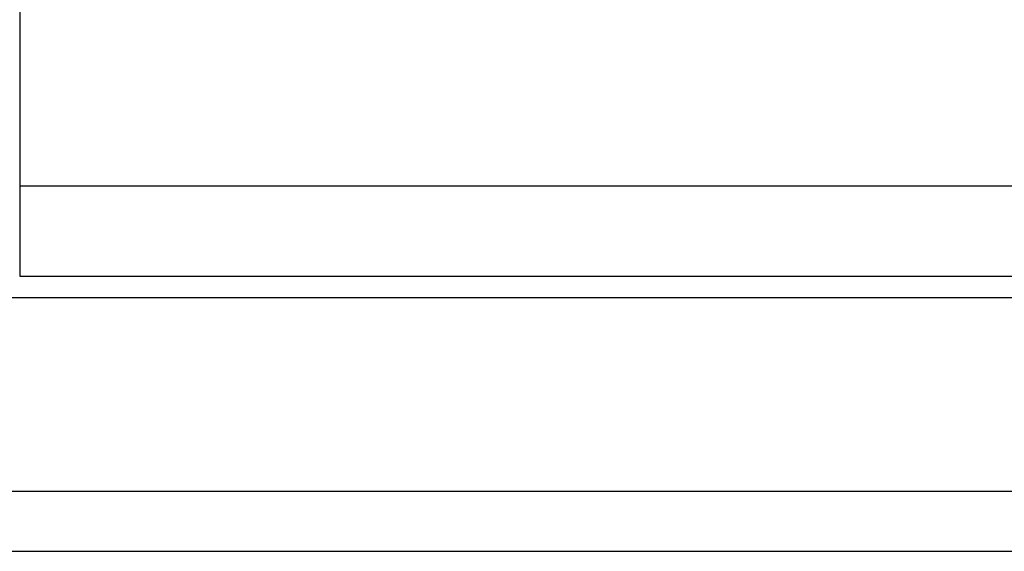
# Model space of a CAD drawing. Header units: millimetres. Extents: x 914 to 1151, y -29 to 47.
# Tile 3 of 49: x 1075.13 to 1086.58, y -15.79 to -9.61. Entities that reach past the tile are written whole.
import ezdxf

# ---------------------------------------------------------------- set-up
doc = ezdxf.new("R2010")
doc.units = ezdxf.units.MM
doc.header["$LTSCALE"] = 0.15
doc.layers.add('OUT', color=3, linetype='CONTINUOUS')

msp = doc.modelspace()

# ---------------------------------------------------------------- linework, layer by layer
at = {"layer": 'OUT', "color": 0}
for p, q in [((1075.132, 8.208), (1075.132, -12.592)), ((1075.132, -11.542), (1098.032, -11.542)), ((1075.132, -12.592), (1098.032, -12.592)), ((1019.996, -12.842), (1150.582, -12.842)), ((1019.756, -15.092), (1150.582, -15.092)), ((1000.582, -15.792), (1150.582, -15.792))]:
    msp.add_line(p, q, dxfattribs=at)

doc.saveas('drawing.dxf')
